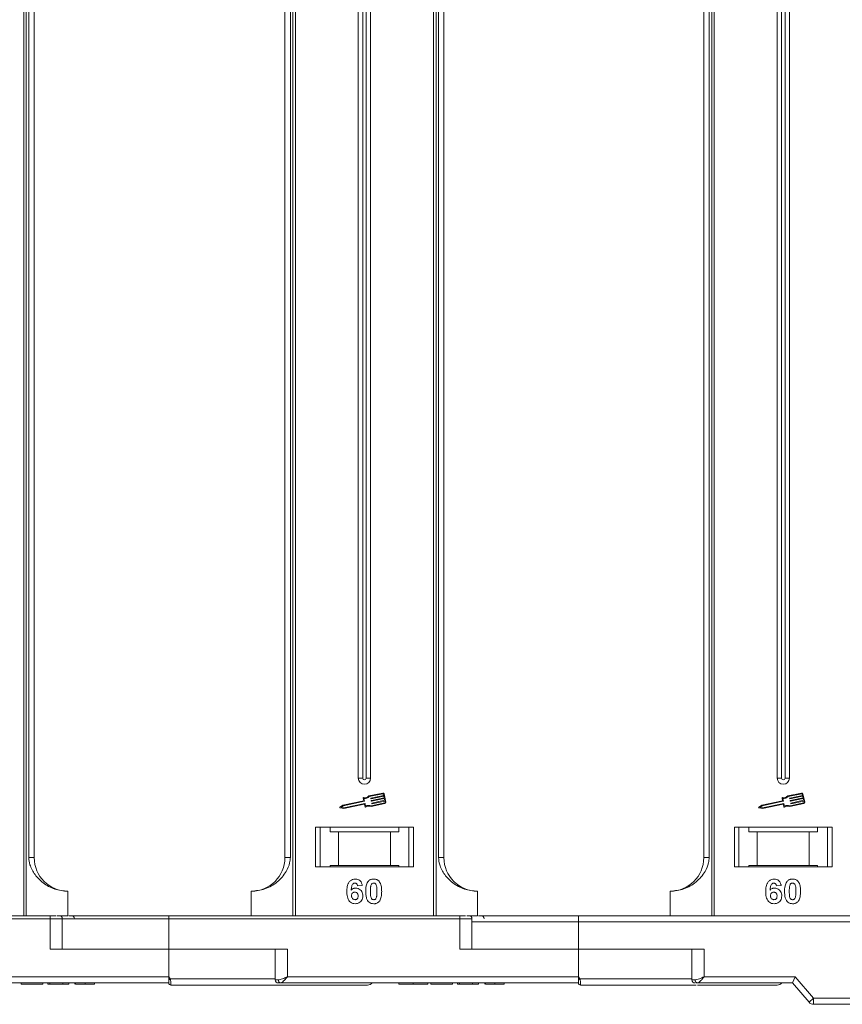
# Model space of a CAD drawing. Header units: millimetres. Extents: x -956 to 636, y -192 to 923.
# Tile 30 of 75: x 268 to 402, y 29 to 190. Entities that reach past the tile are written whole.
import ezdxf

# ---------------------------------------------------------------- set-up
doc = ezdxf.new("R2010")
doc.units = ezdxf.units.MM

msp = doc.modelspace()

# ---------------------------------------------------------------- linework, layer by layer
at = {"color": 7, "linetype": 'Continuous', "lineweight": 15}
for p, q in [((268.407, 193.177), (268.407, 43.177)), ((268.826, 43.177), (268.826, 193.177)), ((269.234, 193.177), (269.234, 52.677)), ((270.119, 52.677), (270.119, 193.177)), ((311.119, 193.177), (311.119, 52.677)), ((312.005, 52.677), (312.005, 193.177)), ((312.412, 193.177), (312.412, 43.177)), ((312.831, 43.177), (312.831, 193.177)), ((323.119, 193.177), (323.119, 65.677)), ((323.834, 193.177), (323.834, 65.677)), ((324.404, 65.677), (324.404, 193.177)), ((325.119, 65.677), (325.119, 193.177)), ((335.407, 193.177), (335.407, 43.177)), ((335.826, 43.177), (335.826, 193.177)), ((336.234, 193.177), (336.234, 52.677)), ((337.119, 52.677), (337.119, 193.177)), ((379.619, 193.177), (379.619, 52.677)), ((380.505, 52.677), (380.505, 193.177)), ((380.912, 193.177), (380.912, 43.177)), ((381.331, 43.177), (381.331, 193.177)), ((391.619, 193.177), (391.619, 65.677)), ((392.334, 193.177), (392.334, 65.677)), ((392.904, 65.677), (392.904, 193.177)), ((393.619, 65.677), (393.619, 193.177)), ((323.834, 65.677), (323.119, 65.677)), ((325.119, 65.677), (324.404, 65.677)), ((392.334, 65.677), (391.619, 65.677)), ((393.619, 65.677), (392.904, 65.677)), ((327.116, 63.244), (324.837, 62.762)), ((327.14, 63.129), (324.897, 62.655)), ((325.175, 62.414), (327.258, 62.854)), ((327.258, 62.854), (327.209, 63.083)), ((327.616, 61.729), (327.324, 63.108)), ((395.616, 63.244), (393.337, 62.762)), ((395.64, 63.129), (393.397, 62.655)), ((393.675, 62.414), (395.758, 62.854)), ((395.758, 62.854), (395.709, 63.083)), ((396.116, 61.729), (395.824, 63.108)), ((320.61, 61.269), (320.108, 60.918)), ((324.009, 61.987), (320.61, 61.269)), ((324.119, 61.89), (320.658, 61.159)), ((320.731, 60.814), (324.192, 61.546)), ((320.731, 60.694), (324.101, 61.406)), ((323.915, 62.431), (324.009, 61.987)), ((324.048, 62.369), (324.142, 61.925)), ((324.136, 61.384), (324.224, 60.968)), ((324.227, 61.523), (324.321, 61.079)), ((325.165, 62.321), (325.153, 62.379)), ((327.282, 62.739), (325.2, 62.299)), ((325.201, 61.039), (327.48, 61.52)), ((325.213, 61.161), (327.455, 61.635)), ((325.25, 61.919), (325.238, 61.977)), ((325.26, 62.011), (327.343, 62.451)), ((327.367, 62.336), (325.285, 61.896)), ((325.335, 61.517), (325.323, 61.574)), ((325.345, 61.609), (327.428, 62.049)), ((327.452, 61.934), (325.37, 61.494)), ((327.343, 62.451), (327.282, 62.739)), ((327.428, 62.049), (327.367, 62.336)), ((327.501, 61.704), (327.452, 61.934)), ((389.11, 61.269), (388.608, 60.918)), ((392.509, 61.987), (389.11, 61.269)), ((392.619, 61.89), (389.158, 61.159)), ((389.231, 60.814), (392.692, 61.546)), ((389.231, 60.694), (392.601, 61.406)), ((392.415, 62.431), (392.509, 61.987)), ((392.548, 62.369), (392.642, 61.925)), ((392.636, 61.384), (392.724, 60.968)), ((392.727, 61.523), (392.821, 61.079)), ((393.665, 62.321), (393.653, 62.379)), ((395.782, 62.739), (393.7, 62.299)), ((393.701, 61.039), (395.98, 61.52)), ((393.713, 61.161), (395.955, 61.635)), ((393.75, 61.919), (393.738, 61.977)), ((393.76, 62.011), (395.843, 62.451)), ((395.867, 62.336), (393.785, 61.896)), ((393.835, 61.517), (393.823, 61.574)), ((393.845, 61.609), (395.928, 62.049)), ((395.952, 61.934), (393.87, 61.494)), ((395.843, 62.451), (395.782, 62.739)), ((395.928, 62.049), (395.867, 62.336)), ((396.001, 61.704), (395.952, 61.934)), ((320.13, 60.812), (320.731, 60.694)), ((320.658, 61.159), (320.289, 60.901)), ((320.289, 60.901), (320.731, 60.814)), ((388.63, 60.812), (389.231, 60.694)), ((389.158, 61.159), (388.789, 60.901)), ((388.789, 60.901), (389.231, 60.814)), ((332.119, 57.677), (316.119, 57.677)), ((316.119, 57.677), (316.119, 51.177)), ((316.869, 51.177), (316.869, 57.677)), ((318.505, 57.677), (318.505, 56.877)), ((318.505, 56.877), (319.869, 56.877)), ((319.869, 56.877), (319.869, 51.377)), ((319.869, 56.877), (328.369, 56.877)), ((328.369, 51.377), (328.369, 56.877)), ((328.369, 56.877), (329.733, 56.877)), ((329.733, 56.877), (329.733, 57.677)), ((331.369, 57.677), (331.369, 51.177)), ((332.119, 51.177), (332.119, 57.677)), ((400.619, 57.677), (384.619, 57.677)), ((384.619, 57.677), (384.619, 51.177)), ((385.369, 57.677), (385.369, 51.177)), ((387.005, 56.877), (387.005, 57.677)), ((388.369, 56.877), (387.005, 56.877)), ((388.369, 51.377), (388.369, 56.877)), ((396.869, 56.877), (388.369, 56.877)), ((396.869, 56.877), (396.869, 51.377)), ((398.233, 56.877), (396.869, 56.877)), ((398.233, 57.677), (398.233, 56.877)), ((399.869, 51.177), (399.869, 57.677)), ((400.619, 51.177), (400.619, 57.677)), ((269.234, 52.677), (270.119, 52.677)), ((311.119, 52.677), (312.005, 52.677)), ((336.234, 52.677), (337.119, 52.677)), ((379.619, 52.677), (380.505, 52.677)), ((316.119, 51.177), (332.119, 51.177)), ((319.869, 51.377), (318.505, 51.377)), ((318.505, 51.177), (318.505, 51.377)), ((319.869, 51.377), (328.369, 51.377)), ((329.733, 51.377), (328.369, 51.377)), ((329.733, 51.377), (329.733, 51.177)), ((384.619, 51.177), (400.619, 51.177)), ((387.005, 51.377), (388.369, 51.377)), ((387.005, 51.177), (387.005, 51.377)), ((388.369, 51.377), (396.869, 51.377)), ((396.869, 51.377), (398.233, 51.377)), ((398.233, 51.377), (398.233, 51.177)), ((275.619, 47.177), (275.619, 43.177)), ((305.619, 43.177), (305.619, 47.177)), ((323.76, 48.133), (322.991, 48.049)), ((342.619, 47.177), (342.619, 43.177)), ((374.119, 43.177), (374.119, 47.177)), ((392.26, 48.133), (391.491, 48.049)), ((272.707, 43.177), (225.119, 43.177)), ((225.119, 42.677), (272.707, 42.677)), ((272.707, 42.677), (272.707, 43.177)), ((272.707, 42.677), (272.707, 37.677)), ((272.707, 42.677), (274.707, 42.677)), ((273.845, 43.177), (275.619, 43.177)), ((274.707, 37.677), (274.707, 42.677)), ((274.707, 42.677), (292.119, 42.677)), ((292.119, 42.677), (292.119, 43.177)), ((339.707, 43.177), (292.119, 43.177)), ((292.119, 37.677), (292.119, 42.677)), ((292.119, 42.677), (339.707, 42.677)), ((339.707, 42.677), (339.707, 43.177)), ((339.707, 42.677), (339.707, 37.677)), ((339.707, 42.677), (341.707, 42.677)), ((340.845, 43.177), (342.619, 43.177)), ((341.707, 37.677), (341.707, 42.677)), ((341.707, 42.177), (359.119, 42.177)), ((359.119, 43.177), (359.119, 42.177)), ((359.119, 43.177), (450.119, 43.177)), ((359.119, 37.677), (359.119, 42.177)), ((359.119, 42.177), (450.119, 42.177)), ((272.707, 37.677), (292.119, 37.677)), ((292.119, 37.677), (292.119, 33.177)), ((311.531, 37.677), (292.119, 37.677)), ((309.531, 37.677), (309.531, 32.677)), ((311.531, 33.177), (311.531, 37.677)), ((339.707, 37.677), (359.119, 37.677)), ((379.682, 37.677), (359.119, 37.677)), ((359.119, 37.677), (359.119, 33.177)), ((377.682, 37.677), (377.682, 32.677)), ((379.682, 33.177), (379.682, 37.677)), ((292.119, 33.177), (244.531, 33.177)), ((292.119, 33.177), (292.353, 32.827)), ((292.353, 32.827), (309.531, 32.827)), ((309.531, 32.677), (310.04, 32.677)), ((359.119, 33.177), (311.531, 33.177)), ((359.119, 33.177), (359.353, 32.827)), ((359.353, 32.827), (377.682, 32.827)), ((378.191, 32.677), (377.682, 32.677)), ((394.579, 33.177), (379.682, 33.177)), ((394.119, 32.177), (394.579, 33.177)), ((397.579, 29.677), (394.579, 33.177)), ((243.413, 32.177), (292.119, 32.177)), ((268.004, 31.977), (268.004, 32.177)), ((268.004, 31.977), (271.529, 31.977)), ((271.529, 32.177), (271.529, 31.977)), ((272.363, 32.177), (272.363, 31.977)), ((272.363, 31.977), (272.683, 31.977)), ((272.683, 32.177), (272.683, 31.977)), ((272.683, 31.977), (274.799, 31.977)), ((274.799, 31.977), (274.799, 32.177)), ((274.799, 31.977), (275.76, 31.977)), ((275.76, 32.177), (275.76, 31.977)), ((276.786, 32.177), (276.786, 31.977)), ((276.895, 32.177), (276.895, 31.977)), ((278.446, 32.177), (278.446, 31.977)), ((279.991, 32.177), (279.991, 31.977)), ((292.469, 31.827), (292.469, 31.827)), ((310.413, 32.177), (359.119, 32.177)), ((329.747, 32.177), (329.747, 31.977)), ((332.112, 31.977), (332.112, 32.177)), ((334.491, 32.177), (334.491, 31.977)), ((335.004, 31.977), (335.004, 32.177)), ((335.004, 31.977), (338.529, 31.977)), ((338.529, 32.177), (338.529, 31.977)), ((339.363, 32.177), (339.363, 31.977)), ((339.363, 31.977), (339.683, 31.977)), ((339.683, 32.177), (339.683, 31.977)), ((339.683, 31.977), (341.799, 31.977)), ((341.799, 31.977), (341.799, 32.177)), ((341.799, 31.977), (342.76, 31.977)), ((342.76, 32.177), (342.76, 31.977)), ((343.786, 32.177), (343.786, 31.977)), ((343.895, 32.177), (343.895, 31.977)), ((345.446, 32.177), (345.446, 31.977)), ((346.991, 32.177), (346.991, 31.977)), ((359.469, 31.827), (359.469, 31.827)), ((378.352, 32.177), (378.564, 32.177)), ((378.564, 32.177), (394.119, 32.177)), ((394.119, 32.177), (396.82, 29.026)), ((396.82, 29.026), (397.579, 29.677)), ((450.119, 29.677), (397.579, 29.677)), ((397.579, 29.677), (397.579, 28.677)), ((397.579, 28.677), (450.119, 28.677))]:
    msp.add_line(p, q, dxfattribs=at)
for centre, radius, start, end in [((324.119, 65.677), 1, 180, 0), ((324.119, 65.677), 0.285, 180, 0), ((392.619, 65.677), 1, 180, 0), ((392.619, 65.677), 0.285, 180, 0), ((327.152, 63.071), 0.176, 11.9297, 101.9297), ((327.152, 63.071), 0.0587, 11.9297, 101.9297), ((395.652, 63.071), 0.176, 11.9297, 101.9297), ((395.652, 63.071), 0.0587, 11.9297, 101.9297), ((323.972, 62.444), 0.0587, 76.41469, 191.9297), ((324.191, 63.349), 0.873, 256.41469, 317.74736), ((324.191, 63.349), 0.99, 261.69305, 315.48899), ((324.107, 61.378), 0.0294, 11.9297, 101.9297), ((324.113, 61.919), 0.0294, 281.9297, 11.9297), ((324.198, 61.517), 0.0294, 11.9297, 101.9297), ((324.848, 60.241), 0.99, 68.37041, 122.16635), ((325.181, 62.385), 0.0294, 101.9297, 191.9297), ((325.194, 62.327), 0.0294, 191.9297, 281.9297), ((325.266, 61.983), 0.0294, 101.9297, 191.9297), ((325.279, 61.925), 0.0294, 191.9297, 281.9297), ((325.351, 61.58), 0.0294, 101.9297, 191.9297), ((325.364, 61.523), 0.0294, 191.9297, 281.9297), ((327.443, 61.692), 0.0587, 281.9297, 11.9297), ((327.443, 61.692), 0.176, 281.9297, 11.9297), ((392.472, 62.444), 0.0587, 76.41469, 191.9297), ((392.691, 63.349), 0.873, 256.41469, 317.74736), ((392.691, 63.349), 0.99, 261.69305, 315.48899), ((392.607, 61.378), 0.0294, 11.9297, 101.9297), ((392.613, 61.919), 0.0294, 281.9297, 11.9297), ((392.698, 61.517), 0.0294, 11.9297, 101.9297), ((393.348, 60.241), 0.99, 68.37041, 122.16635), ((393.681, 62.385), 0.0294, 101.9297, 191.9297), ((393.694, 62.327), 0.0294, 191.9297, 281.9297), ((393.766, 61.983), 0.0294, 101.9297, 191.9297), ((393.779, 61.925), 0.0294, 191.9297, 281.9297), ((393.851, 61.58), 0.0294, 101.9297, 191.9297), ((393.864, 61.523), 0.0294, 191.9297, 281.9297), ((395.943, 61.692), 0.0587, 281.9297, 11.9297), ((395.943, 61.692), 0.176, 281.9297, 11.9297), ((320.142, 60.87), 0.0587, 124.95116, 258.90824), ((324.281, 60.98), 0.0587, 191.9297, 307.44471), ((324.848, 60.241), 0.873, 66.11204, 127.44471), ((388.642, 60.87), 0.0587, 124.95116, 258.90824), ((392.781, 60.98), 0.0587, 191.9297, 307.44471), ((393.348, 60.241), 0.873, 66.11204, 127.44471), ((275.619, 52.677), 5.5, 180, 270), ((305.619, 52.677), 5.5, 270, 0), ((342.619, 52.677), 5.5, 180, 270), ((374.119, 52.677), 5.5, 270, 0), ((274.207, 42.677), 0.5, 0, 90), ((276.191, 42.677), 0.5, 0, 90), ((341.207, 42.677), 0.5, 0, 90), ((343.191, 42.677), 0.5, 0, 90), ((256.575, 99.754), 75.89, 297.92809, 298.12821), ((310.031, 32.677), 0.5, 180, 270), ((310.487, 32.621), 0.451, 172.91869, 260.47981), ((323.575, 99.754), 75.89, 297.92809, 298.12821), ((378.182, 32.677), 0.5, 180, 270), ((378.639, 32.621), 0.451, 172.91865, 260.4798), ((292.469, 32.177), 0.35, 180.00041, 270.00191), ((324.619, 32.827), 1, 270, 319.04573), ((359.469, 32.177), 0.35, 180.00041, 270.00191), ((391.619, 32.827), 1, 270, 319.04573), ((397.579, 29.677), 1, 220.60129, 270)]:
    msp.add_arc(centre, radius, start, end, dxfattribs=at)
for points, knots in [([(269.234, 52.677), (269.277, 52.286), (269.389, 51.288), (270.212, 49.833), (271.582, 48.421), (273.447, 47.384), (274.898, 47.246), (275.619, 47.177)], [0, 0, 0, 0, 0.1257134, 0.3212757, 0.5244662, 0.763484, 1, 1, 1, 1]), ([(305.619, 47.177), (306.379, 47.253), (307.899, 47.406), (309.921, 48.596), (311.253, 50.146), (311.913, 51.591), (311.98, 52.383), (312.005, 52.677)], [0, 0, 0, 0, 0.24909619, 0.49824278, 0.74520496, 0.90540997, 1, 1, 1, 1]), ([(336.234, 52.677), (336.277, 52.286), (336.389, 51.288), (337.212, 49.833), (338.582, 48.421), (340.447, 47.384), (341.898, 47.246), (342.619, 47.177)], [0, 0, 0, 0, 0.1257134, 0.3212757, 0.5244662, 0.763484, 1, 1, 1, 1]), ([(374.119, 47.177), (374.879, 47.253), (376.399, 47.406), (378.421, 48.596), (379.753, 50.146), (380.413, 51.591), (380.48, 52.383), (380.505, 52.677)], [0, 0, 0, 0, 0.24909619, 0.49824278, 0.74520496, 0.90540997, 1, 1, 1, 1]), ([(321.247, 47.123), (321.25, 47.256), (321.259, 47.658), (321.35, 48.214), (321.628, 48.722), (321.975, 49.025), (322.344, 49.163), (322.578, 49.173), (322.662, 49.177)], [0, 0, 0, 0, 0.1423372, 0.4291269, 0.5899433, 0.7512055, 0.9098946, 1, 1, 1, 1]), ([(322.564, 48.51), (322.51, 48.505), (322.402, 48.494), (322.249, 48.394), (322.107, 48.222), (321.999, 47.86), (321.975, 47.56), (321.958, 47.355)], [0, 0, 0, 0, 0.1120492, 0.2243802, 0.3701146, 0.5702758, 1, 1, 1, 1]), ([(322.991, 48.049), (322.978, 48.126), (322.959, 48.248), (322.869, 48.393), (322.763, 48.473), (322.655, 48.506), (322.589, 48.509), (322.564, 48.51)], [0, 0, 0, 0, 0.33384, 0.5245467, 0.7163724, 0.8918244, 1, 1, 1, 1]), ([(322.662, 49.177), (322.798, 49.166), (323.044, 49.147), (323.357, 48.963), (323.598, 48.686), (323.714, 48.389), (323.75, 48.19), (323.76, 48.133)], [0, 0, 0, 0, 0.24269082, 0.43900235, 0.63500599, 0.89505866, 1, 1, 1, 1]), ([(324.324, 47.158), (324.327, 47.291), (324.332, 47.594), (324.404, 48.122), (324.545, 48.542), (324.703, 48.748), (324.72, 48.771)], [0, 0, 0, 0, 0.2373811, 0.5389182, 0.9490817, 1, 1, 1, 1]), ([(324.72, 48.771), (324.764, 48.821), (324.855, 48.923), (325.023, 49.038), (325.212, 49.121), (325.381, 49.159), (325.523, 49.174), (325.595, 49.176), (325.632, 49.177)], [0, 0, 0, 0, 0.1937762, 0.3936, 0.5878635, 0.7889077, 0.894169, 1, 1, 1, 1]), ([(325.179, 48.118), (325.203, 48.187), (325.241, 48.299), (325.349, 48.425), (325.473, 48.491), (325.572, 48.508), (325.626, 48.51), (325.632, 48.51)], [0, 0, 0, 0, 0.3348035, 0.5425606, 0.750382, 0.9707212, 1, 1, 1, 1]), ([(325.632, 49.177), (325.699, 49.175), (325.834, 49.17), (326.032, 49.126), (326.222, 49.049), (326.367, 48.95), (326.474, 48.852), (326.522, 48.795), (326.547, 48.766)], [0, 0, 0, 0, 0.1926273, 0.3886837, 0.5820134, 0.7832006, 0.8910383, 1, 1, 1, 1]), ([(325.632, 48.51), (325.689, 48.504), (325.79, 48.494), (325.919, 48.42), (326.029, 48.279), (326.129, 48.008), (326.166, 47.612), (326.169, 47.305), (326.17, 47.15)], [0, 0, 0, 0, 0.10564606, 0.18622129, 0.26704196, 0.43154058, 0.71270762, 1, 1, 1, 1]), ([(326.547, 48.766), (326.586, 48.712), (326.666, 48.602), (326.771, 48.37), (326.861, 48.075), (326.911, 47.744), (326.936, 47.434), (326.938, 47.245), (326.94, 47.15)], [0, 0, 0, 0, 0.118432, 0.2393289, 0.4494336, 0.6641784, 0.8318201, 1, 1, 1, 1]), ([(389.747, 47.123), (389.75, 47.256), (389.759, 47.658), (389.85, 48.214), (390.128, 48.722), (390.475, 49.025), (390.844, 49.163), (391.078, 49.173), (391.162, 49.177)], [0, 0, 0, 0, 0.1423372, 0.4291269, 0.5899433, 0.7512055, 0.9098946, 1, 1, 1, 1]), ([(391.064, 48.51), (391.01, 48.505), (390.902, 48.494), (390.749, 48.394), (390.607, 48.222), (390.499, 47.86), (390.475, 47.56), (390.458, 47.355)], [0, 0, 0, 0, 0.1120492, 0.2243802, 0.3701146, 0.5702758, 1, 1, 1, 1]), ([(391.491, 48.049), (391.478, 48.126), (391.459, 48.248), (391.369, 48.393), (391.263, 48.473), (391.155, 48.506), (391.089, 48.509), (391.064, 48.51)], [0, 0, 0, 0, 0.33384, 0.5245467, 0.7163724, 0.8918244, 1, 1, 1, 1]), ([(391.162, 49.177), (391.298, 49.166), (391.544, 49.147), (391.857, 48.963), (392.098, 48.686), (392.214, 48.389), (392.25, 48.19), (392.26, 48.133)], [0, 0, 0, 0, 0.24269082, 0.43900235, 0.63500599, 0.89505866, 1, 1, 1, 1]), ([(392.824, 47.158), (392.827, 47.291), (392.832, 47.594), (392.904, 48.122), (393.045, 48.542), (393.203, 48.748), (393.22, 48.771)], [0, 0, 0, 0, 0.2373811, 0.5389182, 0.9490817, 1, 1, 1, 1]), ([(393.22, 48.771), (393.264, 48.821), (393.355, 48.923), (393.523, 49.038), (393.712, 49.121), (393.881, 49.159), (394.023, 49.174), (394.095, 49.176), (394.132, 49.177)], [0, 0, 0, 0, 0.1937762, 0.3936, 0.5878635, 0.7889077, 0.894169, 1, 1, 1, 1]), ([(393.679, 48.118), (393.703, 48.187), (393.741, 48.299), (393.849, 48.425), (393.973, 48.491), (394.072, 48.508), (394.126, 48.51), (394.132, 48.51)], [0, 0, 0, 0, 0.3348035, 0.5425606, 0.750382, 0.9707212, 1, 1, 1, 1]), ([(394.132, 49.177), (394.199, 49.175), (394.334, 49.17), (394.532, 49.126), (394.722, 49.049), (394.867, 48.95), (394.974, 48.852), (395.022, 48.795), (395.047, 48.766)], [0, 0, 0, 0, 0.1926273, 0.3886837, 0.5820134, 0.7832006, 0.8910383, 1, 1, 1, 1]), ([(394.132, 48.51), (394.189, 48.504), (394.29, 48.494), (394.419, 48.42), (394.529, 48.279), (394.629, 48.008), (394.666, 47.612), (394.669, 47.305), (394.67, 47.15)], [0, 0, 0, 0, 0.10564606, 0.18622129, 0.26704196, 0.43154058, 0.71270762, 1, 1, 1, 1]), ([(395.047, 48.766), (395.086, 48.712), (395.166, 48.602), (395.271, 48.37), (395.361, 48.075), (395.411, 47.744), (395.436, 47.434), (395.438, 47.245), (395.44, 47.15)], [0, 0, 0, 0, 0.118432, 0.2393289, 0.4494336, 0.6641784, 0.8318201, 1, 1, 1, 1]), ([(322.605, 45.126), (322.469, 45.136), (322.198, 45.158), (321.838, 45.359), (321.546, 45.664), (321.306, 46.2), (321.251, 46.71), (321.248, 47.065), (321.247, 47.123)], [0, 0, 0, 0, 0.1482689, 0.2976473, 0.4424214, 0.6078512, 0.9356585, 1, 1, 1, 1]), ([(321.958, 47.355), (322.004, 47.403), (322.099, 47.501), (322.244, 47.593), (322.372, 47.642), (322.47, 47.67), (322.574, 47.686), (322.645, 47.689), (322.681, 47.69)], [0, 0, 0, 0, 0.2436536, 0.4957602, 0.6178923, 0.7415029, 0.8700251, 1, 1, 1, 1]), ([(322.017, 46.448), (322.021, 46.53), (322.029, 46.666), (322.121, 46.836), (322.243, 46.944), (322.391, 47.013), (322.499, 47.02), (322.551, 47.023)], [0, 0, 0, 0, 0.27672092, 0.45687046, 0.63700743, 0.8240683, 1, 1, 1, 1]), ([(322.551, 47.023), (322.619, 47.018), (322.744, 47.008), (322.904, 46.913), (323.023, 46.778), (323.085, 46.594), (323.091, 46.461), (323.093, 46.391)], [0, 0, 0, 0, 0.2137567, 0.3949441, 0.5765849, 0.7773109, 1, 1, 1, 1]), ([(322.681, 47.69), (322.816, 47.677), (323.089, 47.653), (323.437, 47.437), (323.703, 47.135), (323.844, 46.782), (323.857, 46.539), (323.863, 46.43)], [0, 0, 0, 0, 0.2102159, 0.4219747, 0.6200164, 0.8310369, 1, 1, 1, 1]), ([(325.632, 45.126), (325.497, 45.136), (325.225, 45.156), (324.871, 45.354), (324.583, 45.668), (324.35, 46.279), (324.335, 46.799), (324.324, 47.158)], [0, 0, 0, 0, 0.1475277, 0.2965695, 0.43214, 0.6087374, 1, 1, 1, 1]), ([(325.093, 47.15), (325.094, 47.216), (325.095, 47.35), (325.101, 47.531), (325.111, 47.692), (325.125, 47.835), (325.143, 47.978), (325.167, 48.071), (325.179, 48.118)], [0, 0, 0, 0, 0.20527, 0.4106157, 0.5571475, 0.7038444, 0.8514751, 1, 1, 1, 1]), ([(325.632, 45.792), (325.564, 45.8), (325.454, 45.813), (325.325, 45.9), (325.222, 46.05), (325.129, 46.322), (325.1, 46.712), (325.096, 47.003), (325.093, 47.15)], [0, 0, 0, 0, 0.125351, 0.2021974, 0.2791824, 0.4597421, 0.727968, 1, 1, 1, 1]), ([(326.17, 47.15), (326.17, 47.083), (326.169, 46.95), (326.163, 46.769), (326.153, 46.608), (326.139, 46.466), (326.12, 46.324), (326.097, 46.231), (326.085, 46.185)], [0, 0, 0, 0, 0.2059417, 0.4119594, 0.558149, 0.7045024, 0.8518015, 1, 1, 1, 1]), ([(326.94, 47.15), (326.937, 47.016), (326.932, 46.713), (326.862, 46.193), (326.724, 45.77), (326.567, 45.562), (326.544, 45.532)], [0, 0, 0, 0, 0.2366286, 0.5373614, 0.9329864, 1, 1, 1, 1]), ([(391.105, 45.126), (390.969, 45.136), (390.698, 45.158), (390.338, 45.359), (390.046, 45.664), (389.806, 46.2), (389.751, 46.71), (389.748, 47.065), (389.747, 47.123)], [0, 0, 0, 0, 0.1482689, 0.2976473, 0.4424214, 0.6078512, 0.9356585, 1, 1, 1, 1]), ([(390.458, 47.355), (390.504, 47.403), (390.599, 47.501), (390.744, 47.593), (390.872, 47.642), (390.97, 47.67), (391.074, 47.686), (391.145, 47.689), (391.181, 47.69)], [0, 0, 0, 0, 0.2436536, 0.4957602, 0.6178923, 0.7415029, 0.8700251, 1, 1, 1, 1]), ([(390.517, 46.448), (390.521, 46.53), (390.529, 46.666), (390.621, 46.836), (390.743, 46.944), (390.891, 47.013), (390.999, 47.02), (391.051, 47.023)], [0, 0, 0, 0, 0.27672092, 0.45687046, 0.63700743, 0.8240683, 1, 1, 1, 1]), ([(391.051, 47.023), (391.119, 47.018), (391.244, 47.008), (391.404, 46.913), (391.523, 46.778), (391.585, 46.594), (391.591, 46.461), (391.593, 46.391)], [0, 0, 0, 0, 0.2137567, 0.3949441, 0.5765849, 0.7773109, 1, 1, 1, 1]), ([(391.181, 47.69), (391.316, 47.677), (391.589, 47.653), (391.937, 47.437), (392.203, 47.135), (392.344, 46.782), (392.357, 46.539), (392.363, 46.43)], [0, 0, 0, 0, 0.2102159, 0.4219747, 0.6200164, 0.8310369, 1, 1, 1, 1]), ([(394.132, 45.126), (393.997, 45.136), (393.725, 45.156), (393.371, 45.354), (393.083, 45.668), (392.85, 46.279), (392.835, 46.799), (392.824, 47.158)], [0, 0, 0, 0, 0.1475277, 0.2965695, 0.43214, 0.6087374, 1, 1, 1, 1]), ([(393.593, 47.15), (393.594, 47.216), (393.595, 47.35), (393.601, 47.531), (393.611, 47.692), (393.625, 47.835), (393.643, 47.978), (393.667, 48.071), (393.679, 48.118)], [0, 0, 0, 0, 0.20527, 0.4106157, 0.5571475, 0.7038444, 0.8514751, 1, 1, 1, 1]), ([(394.132, 45.792), (394.064, 45.8), (393.954, 45.813), (393.825, 45.9), (393.722, 46.05), (393.629, 46.322), (393.6, 46.712), (393.596, 47.003), (393.593, 47.15)], [0, 0, 0, 0, 0.125351, 0.2021974, 0.2791824, 0.4597421, 0.727968, 1, 1, 1, 1]), ([(394.67, 47.15), (394.67, 47.083), (394.669, 46.95), (394.663, 46.769), (394.653, 46.608), (394.639, 46.466), (394.62, 46.324), (394.597, 46.231), (394.585, 46.185)], [0, 0, 0, 0, 0.2059417, 0.4119594, 0.558149, 0.7045024, 0.8518015, 1, 1, 1, 1]), ([(395.44, 47.15), (395.437, 47.016), (395.432, 46.713), (395.362, 46.193), (395.224, 45.77), (395.067, 45.562), (395.044, 45.532)], [0, 0, 0, 0, 0.2366286, 0.5373614, 0.9329864, 1, 1, 1, 1]), ([(322.589, 45.792), (322.522, 45.799), (322.385, 45.814), (322.209, 45.931), (322.083, 46.088), (322.025, 46.27), (322.019, 46.39), (322.017, 46.448)], [0, 0, 0, 0, 0.2079047, 0.4199807, 0.6306256, 0.821735, 1, 1, 1, 1]), ([(323.093, 46.391), (323.089, 46.305), (323.083, 46.167), (323.01, 45.988), (322.9, 45.879), (322.756, 45.805), (322.648, 45.797), (322.589, 45.792)], [0, 0, 0, 0, 0.28869741, 0.46355259, 0.63994173, 0.80180841, 1, 1, 1, 1]), ([(323.863, 46.43), (323.855, 46.296), (323.839, 46.026), (323.674, 45.644), (323.388, 45.345), (323.015, 45.154), (322.742, 45.135), (322.605, 45.126)], [0, 0, 0, 0, 0.1978309, 0.3972998, 0.5989102, 0.7987412, 1, 1, 1, 1]), ([(326.085, 46.185), (326.061, 46.116), (326.023, 46.004), (325.916, 45.879), (325.794, 45.813), (325.695, 45.795), (325.64, 45.793), (325.632, 45.792)], [0, 0, 0, 0, 0.3336776, 0.5404125, 0.7472639, 0.9612091, 1, 1, 1, 1]), ([(326.544, 45.532), (326.499, 45.482), (326.409, 45.38), (326.241, 45.264), (326.052, 45.181), (325.882, 45.143), (325.741, 45.128), (325.668, 45.126), (325.632, 45.126)], [0, 0, 0, 0, 0.1937693, 0.3935642, 0.587886, 0.7891312, 0.8942826, 1, 1, 1, 1]), ([(391.089, 45.792), (391.022, 45.799), (390.885, 45.814), (390.709, 45.931), (390.583, 46.088), (390.525, 46.27), (390.519, 46.39), (390.517, 46.448)], [0, 0, 0, 0, 0.2079047, 0.4199807, 0.6306256, 0.821735, 1, 1, 1, 1]), ([(391.593, 46.391), (391.589, 46.305), (391.583, 46.167), (391.51, 45.988), (391.4, 45.879), (391.256, 45.805), (391.148, 45.797), (391.089, 45.792)], [0, 0, 0, 0, 0.28869741, 0.46355259, 0.63994173, 0.80180841, 1, 1, 1, 1]), ([(392.363, 46.43), (392.355, 46.296), (392.339, 46.026), (392.174, 45.644), (391.888, 45.345), (391.515, 45.154), (391.242, 45.135), (391.105, 45.126)], [0, 0, 0, 0, 0.1978309, 0.3972998, 0.5989102, 0.7987412, 1, 1, 1, 1]), ([(394.585, 46.185), (394.561, 46.116), (394.523, 46.004), (394.416, 45.879), (394.294, 45.813), (394.195, 45.795), (394.14, 45.793), (394.132, 45.792)], [0, 0, 0, 0, 0.3336776, 0.5404125, 0.7472639, 0.9612091, 1, 1, 1, 1]), ([(395.044, 45.532), (394.999, 45.482), (394.909, 45.38), (394.741, 45.264), (394.552, 45.181), (394.382, 45.143), (394.241, 45.128), (394.168, 45.126), (394.132, 45.126)], [0, 0, 0, 0, 0.1937693, 0.3935642, 0.587886, 0.7891312, 0.8942826, 1, 1, 1, 1]), ([(273.67, 43.177), (273.628, 43.177), (273.479, 43.177), (273.143, 43.177), (272.85, 43.177), (272.707, 43.177)], [0, 0, 0, 0, 0.1658977, 0.5921255, 1, 1, 1, 1]), ([(292.119, 43.177), (290.778, 43.177), (288.054, 43.177), (283.967, 43.177), (280.243, 43.177), (277.505, 43.177), (276.173, 43.177), (275.794, 43.177)], [0, 0, 0, 0, 0.2353272, 0.4779523, 0.7274109, 0.9224047, 1, 1, 1, 1]), ([(340.67, 43.177), (340.628, 43.177), (340.479, 43.177), (340.143, 43.177), (339.85, 43.177), (339.707, 43.177)], [0, 0, 0, 0, 0.1658977, 0.5921255, 1, 1, 1, 1]), ([(342.767, 43.177), (343.23, 43.177), (344.631, 43.177), (347.421, 43.177), (351.091, 43.177), (355.115, 43.177), (357.798, 43.177), (359.119, 43.177)], [0, 0, 0, 0, 0.0946691, 0.2860776, 0.5308835, 0.7690229, 1, 1, 1, 1]), ([(292.119, 32.177), (292.119, 32.188), (292.119, 32.21), (292.119, 32.383), (292.119, 32.568), (292.119, 32.684), (292.119, 32.702)], [0, 0, 0, 0, 0.3133566, 0.6267132, 0.9400698, 1, 1, 1, 1]), ([(292.353, 32.827), (292.37, 32.77), (292.407, 32.647), (292.436, 32.461), (292.456, 32.279), (292.467, 32.096), (292.469, 31.95), (292.47, 31.848), (292.469, 31.834), (292.469, 31.827)], [0, 0, 0, 0, 0.11199725, 0.24484387, 0.3691679, 0.50089869, 0.68753328, 0.82813816, 1, 1, 1, 1]), ([(310.04, 32.677), (310.135, 32.687), (310.344, 32.708), (310.843, 32.88), (311.261, 33.061), (311.531, 33.177)], [0, 0, 0, 0, 0.2270634, 0.5015869, 1, 1, 1, 1]), ([(311.531, 33.177), (311.425, 33.054), (311.213, 32.809), (310.903, 32.48), (310.624, 32.229), (310.48, 32.194), (310.413, 32.177)], [0, 0, 0, 0, 0.2515188, 0.50178442, 0.76563227, 1, 1, 1, 1]), ([(359.119, 32.177), (359.119, 32.188), (359.119, 32.21), (359.119, 32.383), (359.119, 32.568), (359.119, 32.684), (359.119, 32.702)], [0, 0, 0, 0, 0.3133566, 0.6267132, 0.9400698, 1, 1, 1, 1]), ([(359.353, 32.827), (359.37, 32.77), (359.407, 32.647), (359.436, 32.461), (359.456, 32.279), (359.467, 32.096), (359.469, 31.95), (359.47, 31.848), (359.469, 31.834), (359.469, 31.827)], [0, 0, 0, 0, 0.11199725, 0.24484387, 0.3691679, 0.50089869, 0.68753328, 0.82813816, 1, 1, 1, 1]), ([(378.191, 32.677), (378.286, 32.687), (378.496, 32.708), (378.994, 32.88), (379.413, 33.061), (379.682, 33.177)], [0, 0, 0, 0, 0.2270634, 0.5015869, 1, 1, 1, 1]), ([(379.682, 33.177), (379.576, 33.054), (379.364, 32.809), (379.055, 32.48), (378.776, 32.229), (378.632, 32.194), (378.564, 32.177)], [0, 0, 0, 0, 0.2515188, 0.5017844, 0.7656323, 1, 1, 1, 1]), ([(276.895, 31.977), (276.949, 31.977), (277.057, 31.977), (277.361, 31.977), (277.826, 31.977), (278.213, 31.977), (278.446, 31.977)], [0, 0, 0, 0, 0.2064605, 0.4135145, 0.6452106, 1, 1, 1, 1]), ([(278.446, 31.977), (278.58, 31.977), (278.884, 31.977), (279.336, 31.977), (279.695, 31.977), (279.949, 31.977), (279.975, 31.977), (279.991, 31.977)], [0, 0, 0, 0, 0.1552919, 0.3531453, 0.543243, 0.704067, 1, 1, 1, 1]), ([(292.469, 31.827), (293.782, 31.827), (296.448, 31.827), (300.437, 31.827), (304.08, 31.827), (307.316, 31.827), (310.142, 31.827), (312.803, 31.827), (316.081, 31.827), (318.869, 31.827), (321.071, 31.827), (322.543, 31.827), (323.709, 31.827), (324.48, 31.827), (324.573, 31.827), (324.619, 31.827)], [0, 0, 0, 0, 0.077724, 0.157824, 0.2401354, 0.3044544, 0.368763, 0.4344301, 0.5000865, 0.631237, 0.695556, 0.7598646, 0.8421852, 0.9222831, 1, 1, 1, 1]), ([(329.747, 31.977), (329.751, 31.977), (329.761, 31.977), (329.903, 31.977), (330.295, 31.977), (330.869, 31.977), (331.508, 31.977), (331.93, 31.977), (332.112, 31.977)], [0, 0, 0, 0, 0.1018882, 0.3073435, 0.4929627, 0.6786474, 0.8607914, 1, 1, 1, 1]), ([(332.112, 31.977), (332.246, 31.977), (332.649, 31.977), (333.309, 31.977), (333.931, 31.977), (334.356, 31.977), (334.482, 31.977), (334.489, 31.977), (334.491, 31.977)], [0, 0, 0, 0, 0.1021706, 0.3092201, 0.51365, 0.6922749, 0.9324126, 1, 1, 1, 1]), ([(343.895, 31.977), (343.949, 31.977), (344.057, 31.977), (344.361, 31.977), (344.826, 31.977), (345.213, 31.977), (345.446, 31.977)], [0, 0, 0, 0, 0.2064605, 0.4135145, 0.6452106, 1, 1, 1, 1]), ([(345.446, 31.977), (345.58, 31.977), (345.884, 31.977), (346.336, 31.977), (346.695, 31.977), (346.949, 31.977), (346.975, 31.977), (346.991, 31.977)], [0, 0, 0, 0, 0.1552919, 0.3531453, 0.543243, 0.704067, 1, 1, 1, 1]), ([(359.469, 31.827), (360.782, 31.827), (363.448, 31.827), (367.436, 31.827), (371.083, 31.827), (374.309, 31.827), (376.655, 31.827), (377.935, 31.827), (378.349, 31.827)], [0, 0, 0, 0, 0.1944844, 0.3949143, 0.6008774, 0.7618194, 0.9227353, 1, 1, 1, 1]), ([(378.567, 31.827), (378.971, 31.827), (380.276, 31.827), (383.066, 31.827), (385.872, 31.827), (388.071, 31.827), (389.543, 31.827), (390.709, 31.827), (391.48, 31.827), (391.573, 31.827), (391.619, 31.827)], [0, 0, 0, 0, 0.04950076, 0.15984321, 0.38025524, 0.48835012, 0.59642747, 0.73477581, 0.86938859, 1, 1, 1, 1])]:
    msp.add_open_spline(points, degree=3, knots=knots, dxfattribs=at)
for points in [[(292.119, 32.702), (292.119, 32.778), (292.119, 32.928), (292.119, 33.094), (292.119, 33.177)], [(359.119, 32.702), (359.119, 32.778), (359.119, 32.928), (359.119, 33.094), (359.119, 33.177)], [(310.413, 32.177), (310.303, 32.177), (310.083, 32.177), (310.048, 32.177), (310.031, 32.177)]]:
    msp.add_open_spline(points, degree=3, dxfattribs=at)

doc.saveas('drawing.dxf')
